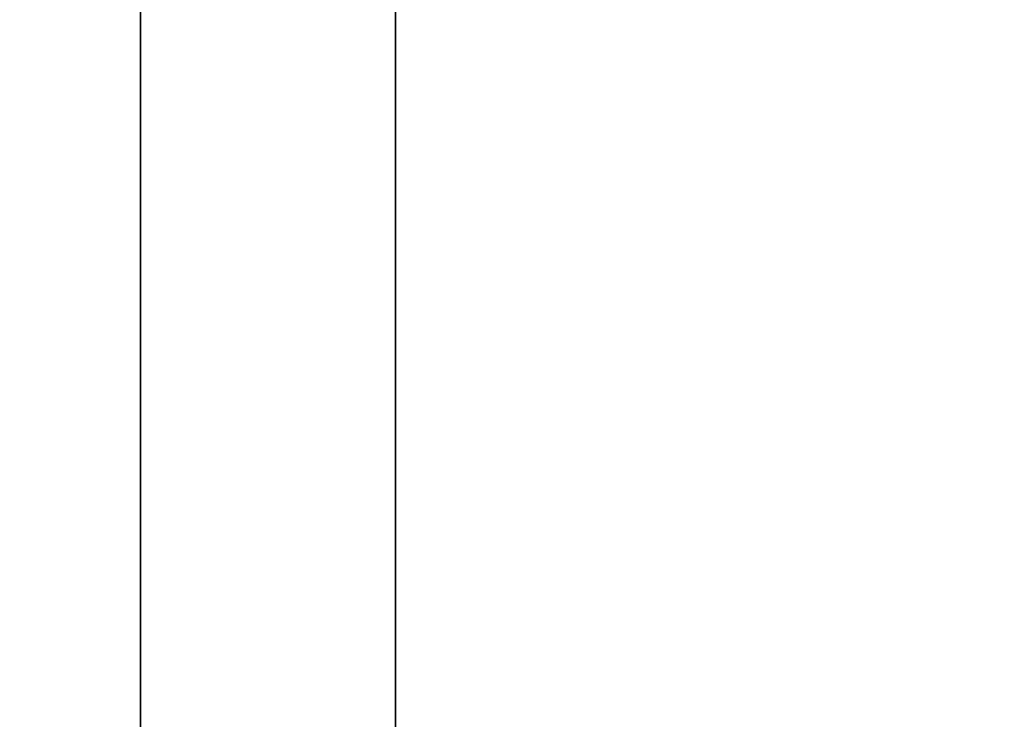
# Model space of a CAD drawing. Header units: millimetres. Extents: x 549 to 1049, y -22 to 79.
# Tile 20 of 127: x 657.783 to 658.616, y 46.898 to 47.49. Entities that reach past the tile are written whole.
import ezdxf

# ---------------------------------------------------------------- set-up
doc = ezdxf.new("R2010")
doc.units = ezdxf.units.MM
doc.header["$LTSCALE"] = 41.718519
doc.layers.add('34', color=7, linetype='CONTINUOUS')
doc.layers.add('35', color=7, linetype='CONTINUOUS')

msp = doc.modelspace()

# ---------------------------------------------------------------- linework, layer by layer
at = {"layer": '34', "color": 44, "linetype": 'Continuous', "true_color": 0x8c7500}
for points in [[(658.10055, 77.39743, 136.28061), (651.48678, -22.00257, 140.95092), (651.48678, 77.39743, 140.95092), (658.10055, 77.39743, 136.28061)], [(658.10055, -22.00257, 136.28061), (651.48678, -22.00257, 140.95092), (658.10055, 77.39743, 136.28061), (658.10055, -22.00257, 136.28061)], [(664.8621, 77.39743, 131.82691), (658.10055, -22.00257, 136.28061), (658.10055, 77.39743, 136.28061), (664.8621, 77.39743, 131.82691)], [(664.8621, -22.00257, 131.82691), (658.10055, -22.00257, 136.28061), (664.8621, 77.39743, 131.82691), (664.8621, -22.00257, 131.82691)]]:
    msp.add_3dface(points, dxfattribs=at)
at = {"layer": '35', "color": 44, "linetype": 'Continuous', "true_color": 0x8c7500}
for points in [[(651.27589, 77.39743, 544.50539), (657.88478, -22.00257, 549.18262), (657.88478, 77.39743, 549.18262), (651.27589, 77.39743, 544.50539)], [(651.27589, -22.00257, 544.50539), (657.88478, -22.00257, 549.18262), (651.27589, 77.39743, 544.50539), (651.27589, -22.00257, 544.50539)], [(657.88478, -22.00257, 549.18262), (664.64166, -22.00257, 553.64338), (657.88478, 77.39743, 549.18262), (657.88478, -22.00257, 549.18262)], [(657.88478, 77.39743, 549.18262), (664.64166, -22.00257, 553.64338), (664.64166, 77.39743, 553.64338), (657.88478, 77.39743, 549.18262)]]:
    msp.add_3dface(points, dxfattribs=at)

doc.saveas('drawing.dxf')
